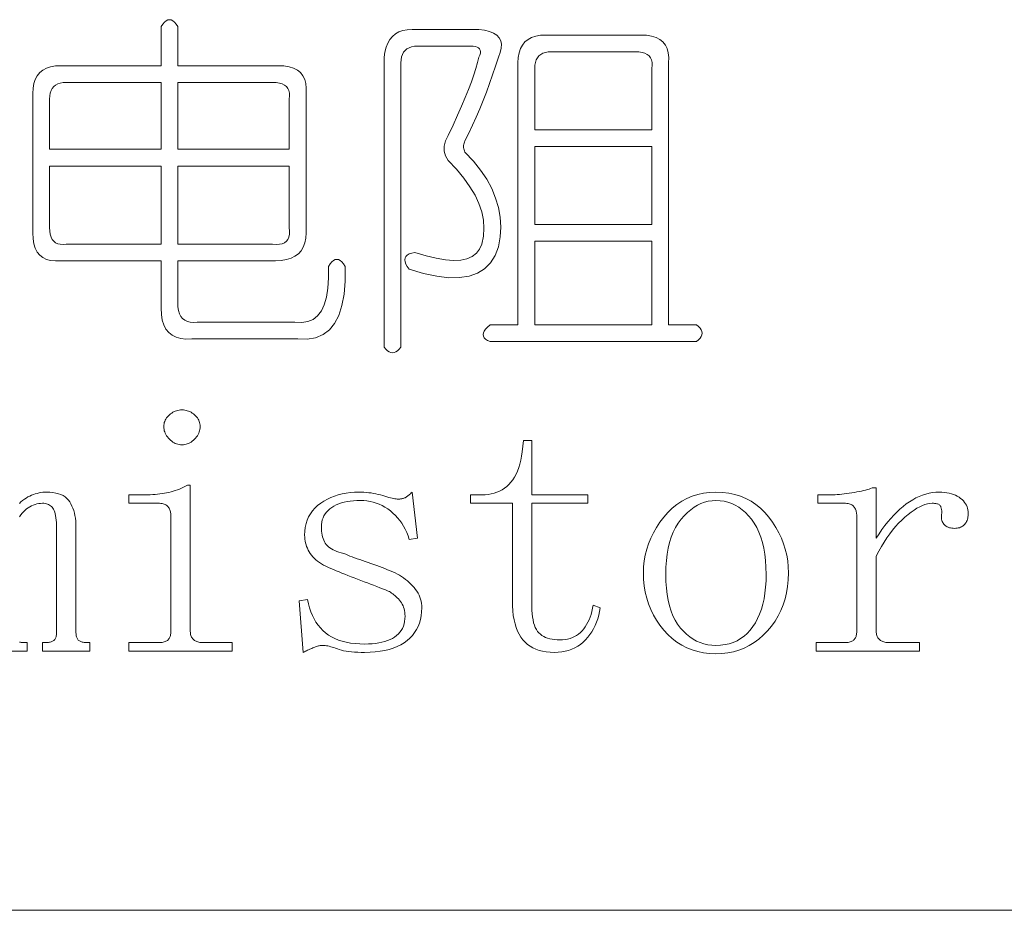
# Model space of a CAD drawing. Extents: x 1 to 297, y 1 to 210.
# Tile 143 of 171: x 257.59 to 262.83, y 29.51 to 34.26. Entities that reach past the tile are written whole.
import ezdxf

# ---------------------------------------------------------------- set-up
doc = ezdxf.new("R2010")
doc.units = 0

msp = doc.modelspace()

# ---------------------------------------------------------------- linework, layer by layer
at = {"color": 7, "lineweight": 13}
msp.add_line((220.3005, 29.5098), (295.449, 29.5098), dxfattribs=at)
for points in [[(258.4298, 34.22), (258.4298, 34.012), (258.9647, 34.012), (258.9956, 34.0106), (259.0229, 34.0061), (259.0467, 33.9987), (259.0669, 33.9883), (259.0836, 33.9749), (259.0966, 33.9586), (259.1061, 33.9392), (259.1121, 33.917), (259.1144, 33.8917), (259.1133, 33.8635), (259.1133, 33.1206), (259.1116, 33.0924), (259.1067, 33.0671), (259.0985, 33.0448), (259.0871, 33.0255), (259.0724, 33.0092), (259.0544, 32.9958), (259.0332, 32.9854), (259.0087, 32.978), (258.9809, 32.9735), (258.9498, 32.972), (258.4298, 32.972), (258.4298, 32.7492), (258.4309, 32.7268), (258.434, 32.707), (258.4392, 32.6899), (258.4465, 32.6755), (258.4558, 32.6638), (258.4673, 32.6547), (258.4808, 32.6483), (258.4964, 32.6446), (258.5141, 32.6436), (258.5338, 32.6452), (259.0538, 32.6452), (259.0904, 32.6428), (259.1228, 32.6476), (259.151, 32.6595), (259.175, 32.6785), (259.195, 32.7046), (259.2107, 32.7379), (259.2223, 32.7783), (259.2297, 32.8259), (259.233, 32.8805), (259.2321, 32.9423), (259.241, 32.9557), (259.2499, 32.9661), (259.2589, 32.9735), (259.2678, 32.978), (259.2767, 32.9795), (259.2856, 32.978), (259.2945, 32.9735), (259.3034, 32.9661), (259.3123, 32.9557), (259.3213, 32.9423), (259.3214, 32.8636), (259.3159, 32.7938), (259.3048, 32.7328), (259.288, 32.6808), (259.2655, 32.6378), (259.2375, 32.6036), (259.2037, 32.5783), (259.1644, 32.562), (259.1194, 32.5546), (259.0687, 32.556), (258.5041, 32.556), (258.4731, 32.555), (258.4453, 32.5578), (258.4208, 32.5645), (258.3995, 32.5751), (258.3815, 32.5895), (258.3668, 32.6077), (258.3554, 32.6299), (258.3472, 32.6559), (258.3423, 32.6857), (258.3407, 32.7195), (258.3407, 32.972), (257.8058, 32.972), (257.7776, 32.9709), (257.7523, 32.9732), (257.73, 32.9792), (257.7108, 32.9887), (257.6944, 33.0018), (257.681, 33.0184), (257.6706, 33.0386), (257.6632, 33.0624), (257.6588, 33.0897), (257.6573, 33.1206), (257.6573, 33.8635), (257.6588, 33.8917), (257.6632, 33.917), (257.6706, 33.9392), (257.681, 33.9586), (257.6944, 33.9749), (257.7108, 33.9883), (257.73, 33.9987), (257.7523, 34.0061), (257.7776, 34.0106), (257.8058, 34.012), (258.3407, 34.012), (258.3407, 34.22), (258.3496, 34.2334), (258.3585, 34.2438), (258.3674, 34.2512), (258.3763, 34.2557), (258.3853, 34.2572), (258.3942, 34.2557), (258.4031, 34.2512), (258.412, 34.2438), (258.4209, 34.2334)], [(259.6778, 34.2052), (260.0344, 34.2052), (260.0648, 34.201), (260.0909, 34.1945), (260.1124, 34.1856), (260.1295, 34.1743), (260.1421, 34.1606), (260.1503, 34.1446), (260.154, 34.1261), (260.1533, 34.1053), (260.1481, 34.0822), (260.1384, 34.0566), (260.1232, 34.0094), (260.1075, 33.9627), (260.0912, 33.9167), (260.0742, 33.8712), (260.0567, 33.8263), (260.0386, 33.7821), (260.0198, 33.7384), (260.0005, 33.6953), (259.9806, 33.6528), (259.9601, 33.6109), (259.9574, 33.605), (259.9554, 33.599), (259.9539, 33.5931), (259.953, 33.5871), (259.9527, 33.5812), (259.953, 33.5752), (259.9539, 33.5693), (259.9554, 33.5634), (259.9574, 33.5574), (259.9601, 33.5515), (260.0047, 33.5036), (260.0433, 33.4552), (260.076, 33.4062), (260.1028, 33.3565), (260.1235, 33.3063), (260.1384, 33.2555), (260.1473, 33.2041), (260.1503, 33.1521), (260.1473, 33.0995), (260.1384, 33.0463), (260.1203, 32.9997), (260.0956, 32.9608), (260.0644, 32.9296), (260.0267, 32.9061), (259.9824, 32.8903), (259.9316, 32.8823), (259.8742, 32.882), (259.8104, 32.8894), (259.7399, 32.9046), (259.663, 32.9275), (259.6526, 32.9417), (259.6451, 32.9548), (259.6407, 32.9667), (259.6392, 32.9774), (259.6407, 32.9869), (259.6451, 32.9952), (259.6526, 33.0024), (259.663, 33.0083), (259.6763, 33.0131), (259.6927, 33.0166), (259.7524, 32.9983), (259.8068, 32.9851), (259.8558, 32.9769), (259.8995, 32.9738), (259.9378, 32.9758), (259.9708, 32.9827), (259.9984, 32.9948), (260.0207, 33.0119), (260.0377, 33.034), (260.0493, 33.0612), (260.0582, 33.1031), (260.0611, 33.1456), (260.0582, 33.1887), (260.0493, 33.2323), (260.0344, 33.2766), (260.0136, 33.3215), (259.9868, 33.3669), (259.9542, 33.413), (259.9155, 33.4597), (259.871, 33.5069), (259.8629, 33.5189), (259.8567, 33.5313), (259.8523, 33.5439), (259.8496, 33.5568), (259.8487, 33.57), (259.8496, 33.5836), (259.8523, 33.5974), (259.8567, 33.6115), (259.8629, 33.6259), (259.871, 33.6406), (259.8967, 33.6956), (259.9203, 33.7476), (259.9418, 33.7966), (259.9613, 33.8427), (259.9787, 33.8858), (259.994, 33.9259), (260.0072, 33.963), (260.0183, 33.9972), (260.0274, 34.0284), (260.0344, 34.0566), (260.0393, 34.0679), (260.0421, 34.078), (260.0429, 34.0869), (260.0415, 34.0947), (260.0381, 34.1012), (260.0326, 34.1065), (260.025, 34.1107), (260.0154, 34.1137), (260.0036, 34.1155), (259.9898, 34.116), (259.7076, 34.116), (259.6906, 34.1152), (259.6754, 34.1125), (259.6621, 34.108), (259.6505, 34.1018), (259.6407, 34.0938), (259.6327, 34.084), (259.6264, 34.0724), (259.622, 34.059), (259.6193, 34.0438), (259.6184, 34.0269), (259.6184, 32.5115), (259.6095, 32.5008), (259.6006, 32.4925), (259.5916, 32.4865), (259.5827, 32.4829), (259.5738, 32.4818), (259.5649, 32.4829), (259.556, 32.4865), (259.5471, 32.4925), (259.5382, 32.5008), (259.5293, 32.5115), (259.5293, 34.0566), (259.5334, 34.0848), (259.5399, 34.1101), (259.5489, 34.1324), (259.5602, 34.1517), (259.5738, 34.168), (259.5899, 34.1814), (259.6083, 34.1918), (259.6291, 34.1992), (259.6523, 34.2037)], [(260.391, 34.1755), (260.8961, 34.1755), (260.927, 34.174), (260.9543, 34.1695), (260.9781, 34.1621), (260.9983, 34.1517), (261.015, 34.1383), (261.028, 34.122), (261.0376, 34.1027), (261.0435, 34.0804), (261.0459, 34.0551), (261.0447, 34.0269), (261.0447, 32.6303), (261.1933, 32.6303), (261.2039, 32.6214), (261.2123, 32.6125), (261.2182, 32.6036), (261.2218, 32.5947), (261.223, 32.5858), (261.2218, 32.5768), (261.2182, 32.5679), (261.2123, 32.559), (261.2039, 32.5501), (261.1933, 32.5412), (260.0938, 32.5412), (260.0804, 32.5474), (260.0701, 32.5543), (260.0626, 32.5617), (260.0582, 32.5697), (260.0567, 32.5783), (260.0582, 32.5875), (260.0626, 32.5973), (260.0701, 32.6077), (260.0804, 32.6187), (260.0938, 32.6303), (260.2424, 32.6303), (260.2424, 34.0269), (260.2439, 34.0551), (260.2484, 34.0804), (260.2558, 34.1027), (260.2662, 34.122), (260.2795, 34.1383), (260.2959, 34.1517), (260.3152, 34.1621), (260.3375, 34.1695), (260.3627, 34.174)], [(260.8664, 34.0863), (260.4207, 34.0863), (260.4037, 34.0854), (260.3886, 34.0828), (260.3752, 34.0783), (260.3636, 34.0721), (260.3538, 34.064), (260.3458, 34.0542), (260.3396, 34.0427), (260.3351, 34.0293), (260.3324, 34.0141), (260.3315, 33.9972), (260.3315, 33.6703), (260.9555, 33.6703), (260.9555, 33.9972), (260.9573, 34.0141), (260.9567, 34.0293), (260.9538, 34.0427), (260.9484, 34.0542), (260.9407, 34.064), (260.9306, 34.0721), (260.9181, 34.0783), (260.9033, 34.0828), (260.886, 34.0854)], [(258.3407, 33.9229), (257.8355, 33.9229), (257.8186, 33.922), (257.8034, 33.9193), (257.7901, 33.9149), (257.7785, 33.9086), (257.7687, 33.9006), (257.7607, 33.8908), (257.7544, 33.8792), (257.75, 33.8659), (257.7473, 33.8507), (257.7464, 33.8338), (257.7464, 33.5663), (258.3407, 33.5663)], [(258.935, 33.9229), (258.4298, 33.9229), (258.4298, 33.5663), (259.0241, 33.5663), (259.0241, 33.8338), (259.0259, 33.8507), (259.0253, 33.8659), (259.0223, 33.8792), (259.017, 33.8908), (259.0092, 33.9006), (258.9991, 33.9086), (258.9867, 33.9149), (258.9718, 33.9193), (258.9546, 33.922)], [(260.9555, 33.5812), (260.3315, 33.5812), (260.3315, 33.1652), (260.9555, 33.1652)], [(258.3407, 33.4772), (257.7464, 33.4772), (257.7464, 33.1503), (257.7473, 33.1307), (257.75, 33.1135), (257.7544, 33.0986), (257.7607, 33.0861), (257.7687, 33.076), (257.7785, 33.0683), (257.7901, 33.063), (257.8034, 33.06), (257.8186, 33.0594), (257.8355, 33.0612), (258.3407, 33.0612)], [(259.0241, 33.4772), (258.4298, 33.4772), (258.4298, 33.0612), (258.935, 33.0612), (258.9546, 33.0594), (258.9718, 33.06), (258.9867, 33.063), (258.9991, 33.0683), (259.0092, 33.076), (259.017, 33.0861), (259.0223, 33.0986), (259.0253, 33.1135), (259.0259, 33.1307), (259.0241, 33.1503)], [(260.9555, 33.076), (260.3315, 33.076), (260.3315, 32.6303), (260.9555, 32.6303)], [(258.4521, 32.1772), (258.4595, 32.1769), (258.4667, 32.1761), (258.4738, 32.1748), (258.4807, 32.173), (258.4874, 32.1707), (258.494, 32.1678), (258.5005, 32.1644), (258.5068, 32.1605), (258.513, 32.1561), (258.519, 32.1512), (258.5246, 32.1459), (258.5297, 32.1403), (258.5341, 32.1346), (258.538, 32.1286), (258.5413, 32.1224), (258.5439, 32.116), (258.546, 32.1093), (258.5475, 32.1025), (258.5484, 32.0954), (258.5487, 32.088), (258.5484, 32.0807), (258.5475, 32.0735), (258.546, 32.0664), (258.5439, 32.0595), (258.5413, 32.0528), (258.538, 32.0462), (258.5341, 32.0397), (258.5297, 32.0334), (258.5246, 32.0272), (258.519, 32.0212), (258.513, 32.0155), (258.5068, 32.0105), (258.5005, 32.006), (258.494, 32.0022), (258.4874, 31.9989), (258.4807, 31.9962), (258.4738, 31.9941), (258.4667, 31.9927), (258.4595, 31.9918), (258.4521, 31.9915), (258.4448, 31.9918), (258.4376, 31.9927), (258.4305, 31.9941), (258.4236, 31.9962), (258.4168, 31.9989), (258.4102, 32.0022), (258.4038, 32.006), (258.3975, 32.0105), (258.3913, 32.0155), (258.3853, 32.0212), (258.3796, 32.0272), (258.3746, 32.0334), (258.3701, 32.0397), (258.3662, 32.0462), (258.363, 32.0528), (258.3603, 32.0595), (258.3582, 32.0664), (258.3568, 32.0735), (258.3558, 32.0807), (258.3556, 32.088), (258.3558, 32.0954), (258.3568, 32.1025), (258.3582, 32.1093), (258.3603, 32.116), (258.363, 32.1224), (258.3662, 32.1286), (258.3701, 32.1346), (258.3746, 32.1403), (258.3796, 32.1459), (258.3853, 32.1512), (258.3913, 32.1561), (258.3975, 32.1605), (258.4038, 32.1644), (258.4102, 32.1678), (258.4168, 32.1707), (258.4236, 32.173), (258.4305, 32.1748), (258.4376, 32.1761), (258.4448, 32.1769)], [(260.3167, 31.1298), (260.3171, 31.1096), (260.3182, 31.0908), (260.32, 31.0734), (260.3226, 31.0573), (260.326, 31.0425), (260.3301, 31.029), (260.3349, 31.0169), (260.3405, 31.0061), (260.3468, 30.9967), (260.3539, 30.9886), (260.3616, 30.9816), (260.3702, 30.9752), (260.3795, 30.9697), (260.3895, 30.9648), (260.4003, 30.9608), (260.4118, 30.9574), (260.424, 30.9548), (260.437, 30.953), (260.4508, 30.9518), (260.4653, 30.9515), (260.4798, 30.952), (260.4938, 30.9534), (260.5072, 30.9558), (260.5199, 30.9592), (260.5321, 30.9635), (260.5437, 30.9689), (260.5547, 30.9751), (260.5651, 30.9824), (260.5749, 30.9906), (260.5841, 30.9998), (260.5927, 31.0098), (260.6008, 31.0207), (260.6082, 31.0324), (260.615, 31.0449), (260.6213, 31.0583), (260.6269, 31.0724), (260.632, 31.0874), (260.6364, 31.1032), (260.6403, 31.1198), (260.6436, 31.1372), (260.6807, 31.1223), (260.6772, 31.1019), (260.6728, 31.0822), (260.6674, 31.0633), (260.6611, 31.0451), (260.6538, 31.0276), (260.6455, 31.0109), (260.6362, 30.9949), (260.626, 30.9797), (260.6148, 30.9652), (260.6027, 30.9515), (260.5897, 30.9388), (260.5758, 30.9274), (260.5611, 30.9174), (260.5457, 30.9087), (260.5293, 30.9013), (260.5122, 30.8953), (260.4943, 30.8906), (260.4755, 30.8873), (260.4559, 30.8853), (260.4355, 30.8846), (260.4138, 30.8853), (260.3932, 30.8873), (260.3737, 30.8906), (260.3553, 30.8953), (260.338, 30.9013), (260.3219, 30.9087), (260.3069, 30.9174), (260.2929, 30.9274), (260.2801, 30.9388), (260.2684, 30.9515), (260.2578, 30.9656), (260.2484, 30.9812), (260.24, 30.9983), (260.2328, 31.0168), (260.2266, 31.0369), (260.2216, 31.0584), (260.2177, 31.0815), (260.2149, 31.106), (260.2133, 31.132), (260.2127, 31.1595), (260.2127, 31.6795), (259.9898, 31.6795), (259.9898, 31.724), (260.0493, 31.724), (260.0668, 31.7246), (260.0836, 31.7263), (260.0997, 31.7291), (260.1152, 31.733), (260.1301, 31.738), (260.1442, 31.7441), (260.1577, 31.7513), (260.1705, 31.7597), (260.1826, 31.7692), (260.1941, 31.7798), (260.2049, 31.7915), (260.2148, 31.8046), (260.2239, 31.8189), (260.2321, 31.8344), (260.2396, 31.8513), (260.2463, 31.8693), (260.2521, 31.8887), (260.2571, 31.9093), (260.2613, 31.9312), (260.2647, 31.9543), (260.2721, 32.0138), (260.3167, 32.0138), (260.3167, 31.724), (260.6138, 31.724), (260.6138, 31.6795), (260.3167, 31.6795)], [(258.3927, 31.6126), (258.3925, 31.6184), (258.3921, 31.6241), (258.3914, 31.6294), (258.3903, 31.6346), (258.389, 31.6395), (258.3874, 31.6443), (258.3854, 31.6488), (258.3832, 31.653), (258.3807, 31.6571), (258.3778, 31.6609), (258.3746, 31.6644), (258.371, 31.6676), (258.3669, 31.6704), (258.3624, 31.6728), (258.3574, 31.6748), (258.352, 31.6765), (258.3461, 31.6778), (258.3398, 31.6787), (258.333, 31.6793), (258.3258, 31.6795), (258.1698, 31.6795), (258.1698, 31.724), (258.2441, 31.724), (258.2574, 31.7242), (258.2706, 31.7245), (258.2836, 31.725), (258.2964, 31.7258), (258.3091, 31.7268), (258.3217, 31.7281), (258.3341, 31.7295), (258.3463, 31.7312), (258.3585, 31.7331), (258.3704, 31.7352), (258.3822, 31.7376), (258.3939, 31.7404), (258.4054, 31.7435), (258.4168, 31.7471), (258.428, 31.751), (258.4391, 31.7552), (258.45, 31.7599), (258.4608, 31.7649), (258.4714, 31.7703), (258.4818, 31.776), (258.4967, 31.776), (258.4967, 30.996), (258.4969, 30.9903), (258.4974, 30.9848), (258.4984, 30.9796), (258.4997, 30.9747), (258.5013, 30.97), (258.5034, 30.9657), (258.5058, 30.9617), (258.5086, 30.958), (258.5117, 30.9546), (258.5153, 30.9515), (258.5191, 30.9487), (258.5231, 30.9461), (258.5274, 30.9439), (258.5319, 30.942), (258.5366, 30.9403), (258.5416, 30.939), (258.5467, 30.938), (258.5521, 30.9372), (258.5577, 30.9368), (258.5635, 30.9366), (258.7195, 30.9366), (258.7195, 30.892), (258.1698, 30.892), (258.1698, 30.9366), (258.3258, 30.9366), (258.333, 30.9368), (258.3398, 30.9372), (258.3461, 30.938), (258.352, 30.939), (258.3574, 30.9403), (258.3624, 30.942), (258.3669, 30.9439), (258.371, 30.9461), (258.3746, 30.9487), (258.3778, 30.9515), (258.3807, 30.9546), (258.3832, 30.958), (258.3854, 30.9617), (258.3874, 30.9657), (258.389, 30.97), (258.3903, 30.9747), (258.3914, 30.9796), (258.3921, 30.9848), (258.3925, 30.9903), (258.3927, 30.996)], [(262.1516, 31.4938), (262.1665, 31.517), (262.1817, 31.5391), (262.1971, 31.5601), (262.2128, 31.5799), (262.2286, 31.5987), (262.2447, 31.6163), (262.261, 31.6329), (262.2775, 31.6483), (262.2943, 31.6626), (262.3113, 31.6758), (262.3284, 31.6878), (262.3456, 31.6985), (262.3629, 31.708), (262.3802, 31.7162), (262.3976, 31.7231), (262.4151, 31.7288), (262.4327, 31.7332), (262.4503, 31.7364), (262.468, 31.7383), (262.4858, 31.7389), (262.5004, 31.7386), (262.5142, 31.7376), (262.5274, 31.7359), (262.5399, 31.7336), (262.5518, 31.7305), (262.563, 31.7269), (262.5735, 31.7225), (262.5833, 31.7175), (262.5925, 31.7118), (262.601, 31.7055), (262.6087, 31.6987), (262.6157, 31.6917), (262.6218, 31.6844), (262.6271, 31.6769), (262.6316, 31.6693), (262.6353, 31.6613), (262.6382, 31.6532), (262.6402, 31.6449), (262.6414, 31.6363), (262.6418, 31.6275), (262.6417, 31.6202), (262.6411, 31.6132), (262.6402, 31.6065), (262.6389, 31.6001), (262.6372, 31.594), (262.6352, 31.5883), (262.6328, 31.5828), (262.6299, 31.5776), (262.6268, 31.5727), (262.6233, 31.568), (262.6194, 31.5638), (262.6151, 31.56), (262.6104, 31.5567), (262.6054, 31.5538), (262.6, 31.5513), (262.5943, 31.5493), (262.5882, 31.5478), (262.5817, 31.5467), (262.5748, 31.546), (262.5676, 31.5458), (262.5603, 31.546), (262.5534, 31.5467), (262.5469, 31.5478), (262.5408, 31.5493), (262.5351, 31.5513), (262.5297, 31.5538), (262.5247, 31.5567), (262.52, 31.56), (262.5157, 31.5638), (262.5118, 31.568), (262.5084, 31.5727), (262.5055, 31.5776), (262.503, 31.5828), (262.5011, 31.5883), (262.4998, 31.594), (262.4989, 31.6001), (262.4986, 31.6065), (262.4987, 31.6132), (262.4995, 31.6202), (262.5007, 31.6275), (262.5006, 31.6319), (262.5004, 31.6361), (262.5, 31.6402), (262.4995, 31.6441), (262.4988, 31.6479), (262.498, 31.6515), (262.4971, 31.655), (262.4959, 31.6584), (262.4947, 31.6616), (262.4933, 31.6646), (262.4915, 31.6674), (262.4891, 31.67), (262.4861, 31.6722), (262.4826, 31.6741), (262.4784, 31.6758), (262.4737, 31.6771), (262.4683, 31.6781), (262.4624, 31.6789), (262.4558, 31.6793), (262.4487, 31.6795), (262.4366, 31.6787), (262.4239, 31.6765), (262.4107, 31.6728), (262.397, 31.6676), (262.3828, 31.6609), (262.368, 31.6527), (262.3528, 31.6431), (262.337, 31.6319), (262.3207, 31.6193), (262.3038, 31.6052), (262.2869, 31.5897), (262.2704, 31.5731), (262.2542, 31.5553), (262.2385, 31.5363), (262.2231, 31.516), (262.208, 31.4947), (262.1933, 31.4721), (262.179, 31.4483), (262.1651, 31.4233), (262.1516, 31.3972), (262.1516, 30.996), (262.1517, 30.9903), (262.1523, 30.9848), (262.1532, 30.9796), (262.1545, 30.9747), (262.1562, 30.97), (262.1582, 30.9657), (262.1606, 30.9617), (262.1635, 30.958), (262.1666, 30.9546), (262.1701, 30.9515), (262.174, 30.9487), (262.178, 30.9461), (262.1823, 30.9439), (262.1868, 30.942), (262.1915, 30.9403), (262.1964, 30.939), (262.2016, 30.938), (262.207, 30.9372), (262.2126, 30.9368), (262.2184, 30.9366), (262.3818, 30.9366), (262.3818, 30.892), (261.8321, 30.892), (261.8321, 30.9366), (261.9807, 30.9366), (261.9879, 30.9368), (261.9947, 30.9372), (262.001, 30.938), (262.0068, 30.939), (262.0123, 30.9403), (262.0172, 30.942), (262.0218, 30.9439), (262.0258, 30.9461), (262.0295, 30.9487), (262.0327, 30.9515), (262.0355, 30.9546), (262.0381, 30.958), (262.0403, 30.9617), (262.0422, 30.9657), (262.0438, 30.97), (262.0452, 30.9747), (262.0462, 30.9796), (262.047, 30.9848), (262.0474, 30.9903), (262.0475, 30.996), (262.0475, 31.6126), (262.0474, 31.6184), (262.047, 31.6241), (262.0462, 31.6294), (262.0452, 31.6346), (262.0438, 31.6395), (262.0422, 31.6443), (262.0403, 31.6488), (262.0381, 31.653), (262.0355, 31.6571), (262.0327, 31.6609), (262.0295, 31.6644), (262.0258, 31.6676), (262.0218, 31.6704), (262.0172, 31.6728), (262.0123, 31.6748), (262.0068, 31.6765), (262.001, 31.6778), (261.9947, 31.6787), (261.9879, 31.6793), (261.9807, 31.6795), (261.8395, 31.6795), (261.8395, 31.724), (261.899, 31.724), (261.9096, 31.7242), (261.9205, 31.7245), (261.9319, 31.725), (261.9435, 31.7258), (261.9556, 31.7268), (261.9681, 31.7281), (261.9809, 31.7295), (261.9941, 31.7312), (262.0076, 31.7331), (262.0215, 31.7352), (262.0353, 31.7375), (262.0484, 31.7398), (262.0609, 31.7422), (262.0727, 31.7447), (262.0838, 31.7473), (262.0942, 31.7499), (262.104, 31.7526), (262.1131, 31.7554), (262.1215, 31.7583), (262.1293, 31.7612), (262.1516, 31.7612)], [(259.1058, 31.5086), (259.1067, 31.5304), (259.1093, 31.5511), (259.1135, 31.5708), (259.1195, 31.5894), (259.1272, 31.607), (259.1366, 31.6236), (259.1477, 31.6391), (259.1605, 31.6536), (259.175, 31.6671), (259.1913, 31.6795), (259.2087, 31.6908), (259.2268, 31.7009), (259.2455, 31.7098), (259.265, 31.7175), (259.2851, 31.724), (259.3058, 31.7294), (259.3272, 31.7336), (259.3493, 31.7365), (259.3721, 31.7383), (259.3955, 31.7389), (259.4088, 31.7387), (259.422, 31.7382), (259.435, 31.7372), (259.4478, 31.7359), (259.4605, 31.7343), (259.4731, 31.7322), (259.4855, 31.7298), (259.4978, 31.727), (259.5099, 31.7239), (259.5219, 31.7203), (259.5334, 31.7168), (259.5441, 31.7136), (259.5541, 31.7109), (259.5634, 31.7084), (259.572, 31.7064), (259.5798, 31.7047), (259.5869, 31.7034), (259.5931, 31.7025), (259.5987, 31.7019), (259.6035, 31.7018), (259.6079, 31.7018), (259.6122, 31.7021), (259.6162, 31.7024), (259.6202, 31.7029), (259.624, 31.7036), (259.6276, 31.7044), (259.6311, 31.7054), (259.6345, 31.7065), (259.6376, 31.7078), (259.6407, 31.7092), (259.6437, 31.7108), (259.6469, 31.7128), (259.6503, 31.715), (259.6538, 31.7175), (259.6574, 31.7203), (259.6612, 31.7235), (259.6651, 31.7269), (259.6692, 31.7306), (259.6735, 31.7346), (259.6778, 31.7389), (259.7076, 31.4938), (259.663, 31.4863), (259.6566, 31.5052), (259.6495, 31.5233), (259.6415, 31.5406), (259.6327, 31.5571), (259.623, 31.5727), (259.6126, 31.5875), (259.6013, 31.6015), (259.5893, 31.6147), (259.5764, 31.6271), (259.5627, 31.6386), (259.5484, 31.6492), (259.5337, 31.6587), (259.5187, 31.667), (259.5033, 31.6743), (259.4875, 31.6804), (259.4713, 31.6854), (259.4548, 31.6893), (259.4379, 31.6921), (259.4206, 31.6938), (259.403, 31.6943), (259.3841, 31.694), (259.366, 31.6928), (259.3487, 31.691), (259.3323, 31.6884), (259.3166, 31.685), (259.3018, 31.681), (259.2878, 31.6761), (259.2746, 31.6706), (259.2622, 31.6642), (259.2507, 31.6572), (259.2401, 31.6495), (259.2307, 31.6411), (259.2223, 31.6322), (259.215, 31.6227), (259.2089, 31.6126), (259.2039, 31.6019), (259.2, 31.5906), (259.1972, 31.5787), (259.1955, 31.5663), (259.195, 31.5532), (259.1953, 31.5416), (259.196, 31.5305), (259.1973, 31.5199), (259.1991, 31.5098), (259.2015, 31.5003), (259.2043, 31.4912), (259.2077, 31.4827), (259.2116, 31.4747), (259.216, 31.4673), (259.221, 31.4603), (259.2266, 31.4538), (259.233, 31.4477), (259.2403, 31.4419), (259.2483, 31.4366), (259.2572, 31.4315), (259.2669, 31.4269), (259.2774, 31.4226), (259.2887, 31.4187), (259.3009, 31.4152), (259.3138, 31.412), (259.3245, 31.4076), (259.3357, 31.403), (259.3474, 31.3983), (259.3596, 31.3936), (259.3723, 31.3888), (259.3856, 31.384), (259.3994, 31.379), (259.4137, 31.374), (259.4285, 31.3689), (259.4438, 31.3638), (259.4593, 31.3585), (259.4746, 31.3532), (259.4896, 31.3478), (259.5045, 31.3424), (259.519, 31.3368), (259.5334, 31.3312), (259.5476, 31.3255), (259.5615, 31.3198), (259.5752, 31.314), (259.5887, 31.308), (259.6004, 31.3019), (259.6117, 31.2954), (259.6227, 31.2885), (259.6333, 31.2813), (259.6435, 31.2737), (259.6533, 31.2657), (259.6628, 31.2573), (259.6719, 31.2486), (259.6806, 31.2395), (259.689, 31.23), (259.6967, 31.2203), (259.7037, 31.2103), (259.7098, 31.2001), (259.7151, 31.1896), (259.7196, 31.179), (259.7233, 31.1681), (259.7262, 31.157), (259.7282, 31.1457), (259.7294, 31.1341), (259.7298, 31.1223), (259.7291, 31.1005), (259.7267, 31.0797), (259.7228, 31.0598), (259.7173, 31.0409), (259.7103, 31.023), (259.7018, 31.006), (259.6916, 30.99), (259.6799, 30.9749), (259.6667, 30.9609), (259.6518, 30.9478), (259.6355, 30.9358), (259.6178, 30.925), (259.5987, 30.9156), (259.5782, 30.9073), (259.5562, 30.9004), (259.5328, 30.8947), (259.5081, 30.8903), (259.4819, 30.8871), (259.4543, 30.8852), (259.4253, 30.8846), (259.4064, 30.8848), (259.3886, 30.8854), (259.3717, 30.8863), (259.3557, 30.8876), (259.3408, 30.8893), (259.3268, 30.8913), (259.3137, 30.8937), (259.3017, 30.8965), (259.2906, 30.8997), (259.2804, 30.9032), (259.2709, 30.9067), (259.2618, 30.9099), (259.2531, 30.9127), (259.2448, 30.9151), (259.2368, 30.9171), (259.2292, 30.9188), (259.2219, 30.9201), (259.215, 30.921), (259.2085, 30.9216), (259.2024, 30.9218), (259.1979, 30.9216), (259.1934, 30.9213), (259.1887, 30.9208), (259.184, 30.92), (259.1792, 30.919), (259.1743, 30.9177), (259.1694, 30.9163), (259.1644, 30.9146), (259.1593, 30.9127), (259.1541, 30.9106), (259.1489, 30.9084), (259.1436, 30.906), (259.1382, 30.9036), (259.1327, 30.9011), (259.1272, 30.8985), (259.1216, 30.8959), (259.1159, 30.8932), (259.1101, 30.8904), (259.1043, 30.8876), (259.0984, 30.8846), (259.0761, 31.1595), (259.1207, 31.1669), (259.1257, 31.1437), (259.1317, 31.1217), (259.1387, 31.1009), (259.1469, 31.0813), (259.156, 31.0629), (259.1662, 31.0457), (259.1774, 31.0296), (259.1896, 31.0148), (259.2029, 31.0011), (259.2173, 30.9886), (259.2327, 30.9773), (259.2494, 30.9672), (259.2672, 30.9583), (259.2862, 30.9506), (259.3064, 30.944), (259.3278, 30.9387), (259.3504, 30.9345), (259.3741, 30.9316), (259.3991, 30.9298), (259.4253, 30.9292), (259.4456, 30.9296), (259.4649, 30.9307), (259.4833, 30.9325), (259.5007, 30.9351), (259.5172, 30.9385), (259.5327, 30.9426), (259.5472, 30.9474), (259.5608, 30.953), (259.5734, 30.9593), (259.585, 30.9663), (259.5956, 30.9741), (259.605, 30.9827), (259.6134, 30.992), (259.6206, 31.002), (259.6268, 31.0128), (259.6318, 31.0243), (259.6357, 31.0365), (259.6385, 31.0495), (259.6401, 31.0633), (259.6407, 31.0778), (259.6404, 31.088), (259.6395, 31.0978), (259.638, 31.1073), (259.6359, 31.1164), (259.6333, 31.1251), (259.63, 31.1335), (259.6261, 31.1415), (259.6217, 31.1491), (259.6166, 31.1563), (259.611, 31.1632), (259.605, 31.1697), (259.5991, 31.1758), (259.5931, 31.1816), (259.5872, 31.187), (259.5813, 31.192), (259.5753, 31.1966), (259.5694, 31.2009), (259.5634, 31.2048), (259.5575, 31.2083), (259.5515, 31.2115), (259.5366, 31.2175), (259.5212, 31.2235), (259.5056, 31.2296), (259.4897, 31.2358), (259.4735, 31.2421), (259.4571, 31.2485), (259.4403, 31.2549), (259.4232, 31.2614), (259.4058, 31.268), (259.3881, 31.2746), (259.3705, 31.2813), (259.3534, 31.2878), (259.3366, 31.2943), (259.3204, 31.3008), (259.3046, 31.3071), (259.2892, 31.3134), (259.2742, 31.3196), (259.2598, 31.3257), (259.2457, 31.3318), (259.2321, 31.3378), (259.2191, 31.3439), (259.2069, 31.3502), (259.1953, 31.3569), (259.1846, 31.3639), (259.1746, 31.3712), (259.1653, 31.3788), (259.1567, 31.3866), (259.1489, 31.3948), (259.1419, 31.4033), (259.1356, 31.412), (259.1299, 31.421), (259.1248, 31.4302), (259.1204, 31.4395), (259.1165, 31.4489), (259.1133, 31.4585), (259.1106, 31.4682), (259.1085, 31.4781), (259.107, 31.4881), (259.1061, 31.4983)], [(261.6836, 31.308), (261.6824, 31.2715), (261.6791, 31.2363), (261.6735, 31.2023), (261.6657, 31.1696), (261.6557, 31.1381), (261.6434, 31.1079), (261.629, 31.079), (261.6122, 31.0513), (261.5933, 31.0249), (261.5721, 30.9998), (261.5493, 30.9765), (261.5255, 30.9556), (261.5006, 30.9372), (261.4747, 30.9213), (261.4477, 30.9078), (261.4197, 30.8968), (261.3907, 30.8882), (261.3606, 30.8821), (261.3294, 30.8784), (261.2973, 30.8772), (261.2637, 30.8785), (261.2314, 30.8822), (261.2004, 30.8886), (261.1707, 30.8974), (261.1422, 30.9088), (261.115, 30.9227), (261.089, 30.9391), (261.0643, 30.958), (261.0409, 30.9795), (261.0187, 31.0035), (260.9982, 31.0293), (260.9799, 31.0561), (260.9637, 31.0839), (260.9498, 31.1128), (260.9379, 31.1428), (260.9282, 31.1737), (260.9207, 31.2058), (260.9153, 31.2388), (260.912, 31.2729), (260.911, 31.308), (260.912, 31.3404), (260.9153, 31.3722), (260.9207, 31.4034), (260.9282, 31.434), (260.9379, 31.464), (260.9498, 31.4935), (260.9637, 31.5223), (260.9799, 31.5505), (260.9982, 31.5781), (261.0187, 31.6052), (261.0409, 31.6306), (261.0643, 31.6533), (261.089, 31.6734), (261.115, 31.6908), (261.1422, 31.7055), (261.1707, 31.7175), (261.2004, 31.7269), (261.2314, 31.7336), (261.2637, 31.7376), (261.2973, 31.7389), (261.3322, 31.7376), (261.3656, 31.7336), (261.3976, 31.7269), (261.428, 31.7175), (261.457, 31.7055), (261.4845, 31.6908), (261.5105, 31.6734), (261.535, 31.6533), (261.558, 31.6306), (261.5796, 31.6052), (261.5993, 31.5781), (261.617, 31.5505), (261.6326, 31.5223), (261.6461, 31.4935), (261.6576, 31.464), (261.6669, 31.434), (261.6742, 31.4034), (261.6794, 31.3722), (261.6825, 31.3404)], [(261.0298, 31.3006), (261.0306, 31.263), (261.033, 31.2274), (261.0369, 31.1938), (261.0423, 31.1621), (261.0493, 31.1325), (261.0579, 31.1049), (261.0681, 31.0794), (261.0798, 31.0558), (261.093, 31.0342), (261.1078, 31.0146), (261.1238, 30.997), (261.1404, 30.9812), (261.1577, 30.9673), (261.1756, 30.9552), (261.1942, 30.945), (261.2135, 30.9366), (261.2334, 30.9301), (261.254, 30.9255), (261.2753, 30.9227), (261.2973, 30.9218), (261.322, 30.9228), (261.3456, 30.9258), (261.368, 30.9308), (261.3894, 30.9378), (261.4096, 30.9468), (261.4287, 30.9579), (261.4468, 30.9709), (261.4637, 30.9859), (261.4795, 31.003), (261.4941, 31.022), (261.5075, 31.0429), (261.5195, 31.0653), (261.5301, 31.0892), (261.5393, 31.1148), (261.5471, 31.1418), (261.5534, 31.1705), (261.5583, 31.2007), (261.5619, 31.2324), (261.564, 31.2657), (261.5647, 31.3006), (261.5639, 31.3383), (261.5616, 31.3742), (261.5577, 31.4081), (261.5522, 31.4403), (261.5452, 31.4705), (261.5366, 31.499), (261.5265, 31.5255), (261.5148, 31.5502), (261.5015, 31.5731), (261.4867, 31.594), (261.4708, 31.6131), (261.4542, 31.6301), (261.4369, 31.6452), (261.4189, 31.6582), (261.4003, 31.6693), (261.3811, 31.6783), (261.3611, 31.6853), (261.3405, 31.6903), (261.3192, 31.6933), (261.2973, 31.6943), (261.2767, 31.6933), (261.2566, 31.6903), (261.2369, 31.6853), (261.2176, 31.6783), (261.1989, 31.6693), (261.1805, 31.6582), (261.1626, 31.6452), (261.1451, 31.6301), (261.1281, 31.6131), (261.1115, 31.594), (261.096, 31.5731), (261.0821, 31.5502), (261.0699, 31.5255), (261.0593, 31.499), (261.0503, 31.4705), (261.0429, 31.4403), (261.0372, 31.4081), (261.0331, 31.3742), (261.0306, 31.3383)]]:
    msp.add_lwpolyline(points, close=True, dxfattribs=at)
for points in [[(257.5858, 31.6785), (257.5944, 31.6868), (257.6033, 31.6943), (257.6124, 31.7012), (257.6217, 31.7074), (257.6313, 31.7129), (257.641, 31.7178), (257.6507, 31.7223), (257.6606, 31.7262), (257.6705, 31.7295), (257.6805, 31.7324), (257.6906, 31.7347), (257.7007, 31.7366), (257.7109, 31.7379), (257.7212, 31.7386), (257.7316, 31.7389), (257.7488, 31.7384), (257.765, 31.7368), (257.78, 31.7342), (257.7939, 31.7306), (257.8068, 31.7259), (257.8185, 31.7202), (257.829, 31.7134), (257.8385, 31.7056), (257.8469, 31.6968), (257.8541, 31.6869), (257.8605, 31.6762), (257.8661, 31.6649), (257.8712, 31.653), (257.8755, 31.6405), (257.8792, 31.6275), (257.8822, 31.6138), (257.8846, 31.5995), (257.8862, 31.5847), (257.8872, 31.5692), (257.8875, 31.5532), (257.8875, 30.9886), (257.8877, 30.9829), (257.8882, 30.9775), (257.8889, 30.9725), (257.8899, 30.9678), (257.8913, 30.9635), (257.8929, 30.9596), (257.8948, 30.9561), (257.8971, 30.953), (257.8996, 30.9502), (257.9024, 30.9478), (257.9055, 30.9456), (257.9089, 30.9437), (257.9127, 30.9421), (257.9167, 30.9406), (257.921, 30.9394), (257.9256, 30.9384), (257.9305, 30.9376), (257.9357, 30.9371), (257.9412, 30.9367), (257.947, 30.9366), (257.9619, 30.9366), (257.9619, 30.892), (257.7093, 30.892), (257.7093, 30.9366), (257.7241, 30.9366), (257.7299, 30.9367), (257.7354, 30.9371), (257.7406, 30.9376), (257.7455, 30.9384), (257.7501, 30.9394), (257.7544, 30.9406), (257.7585, 30.9421), (257.7621, 30.9437), (257.7656, 30.9456), (257.7687, 30.9478), (257.7715, 30.9502), (257.774, 30.953), (257.7763, 30.9561), (257.7782, 30.9596), (257.7798, 30.9635), (257.7812, 30.9678), (257.7822, 30.9725), (257.783, 30.9775), (257.7834, 30.9829), (257.7835, 30.9886), (257.7835, 31.5458), (257.7834, 31.5615), (257.7828, 31.5762), (257.7819, 31.5898), (257.7806, 31.6022), (257.7789, 31.6135), (257.7769, 31.6238), (257.7744, 31.6329), (257.7717, 31.6408), (257.7685, 31.6477), (257.765, 31.6535), (257.7611, 31.6584), (257.7568, 31.6628), (257.7522, 31.6667), (257.7472, 31.6701), (257.7418, 31.673), (257.736, 31.6753), (257.7299, 31.6771), (257.7234, 31.6784), (257.7165, 31.6792), (257.7093, 31.6795), (257.699, 31.6791), (257.6889, 31.678), (257.6791, 31.6761), (257.6695, 31.6735), (257.6601, 31.6702), (257.6509, 31.6661), (257.6419, 31.6613), (257.6332, 31.6557), (257.6247, 31.6494), (257.6164, 31.6423), (257.6084, 31.6346), (257.6008, 31.6263), (257.5936, 31.6174), (257.5867, 31.6079)], [(257.5867, 30.9394), (257.5913, 30.9384), (257.5962, 30.9376), (257.6014, 30.9371), (257.6069, 30.9367), (257.6127, 30.9366), (257.6276, 30.9366), (257.6276, 30.892), (257.375, 30.892)]]:
    msp.add_lwpolyline(points, dxfattribs=at)

doc.saveas('drawing.dxf')
